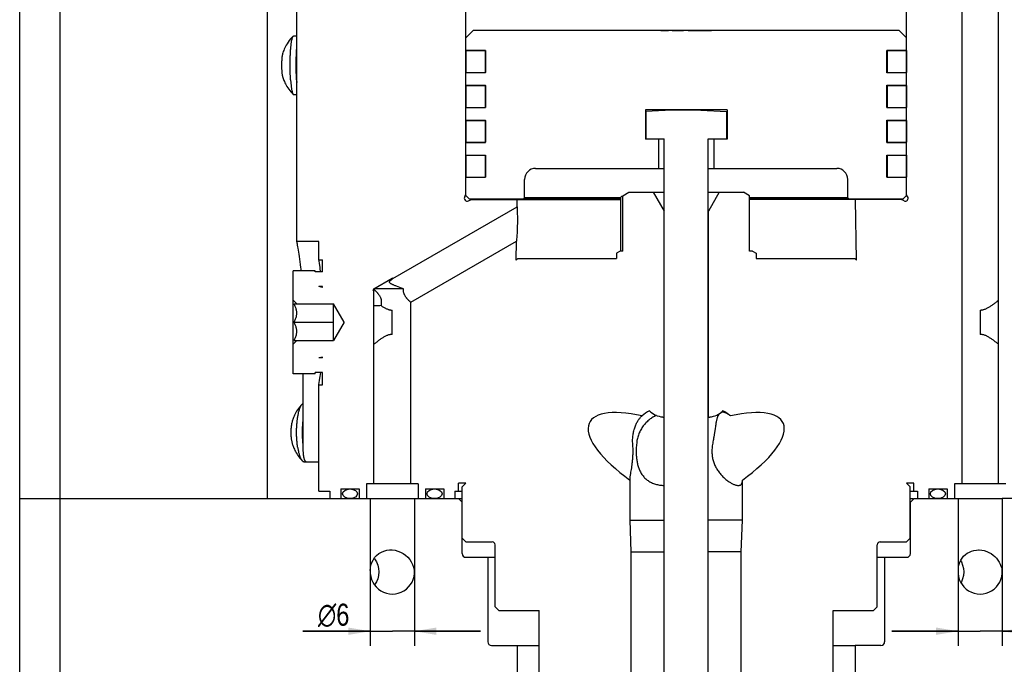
# Model space of a CAD drawing. Extents: x 0 to 1189, y 0 to 841.
# Tile 81 of 84: x 980 to 1114, y 519 to 607. Entities that reach past the tile are written whole.
import ezdxf

# ---------------------------------------------------------------- set-up
doc = ezdxf.new("R2010")
doc.units = 0
doc.header["$LTSCALE"] = 65.395
doc.layers.get('0').update_dxf_attribs({"linetype": 'CONTINUOUS'})
for name, color, linetype in [('MG46101_3B_G_55_R000_JG_BL13', 7, 'CONTINUOUS'), ('MG46_3B_PPU_WEB_BL11', 7, 'CONTINUOUS'), ('MG46_3B_PSUP_WEB_BL14', 7, 'CONTINUOUS')]:
    doc.layers.add(name, color=color, linetype=linetype)
doc.styles.get("Standard").update_dxf_attribs({"font": 'txt', "width": 0.8})
doc.styles.add('TEXTSTYLE_1', font='gdt', dxfattribs={"width": 0.8})
doc.dimstyles.new('DIMSTYLE_3', dxfattribs={"dimtxt": 3, "dimasz": 3, "dimexe": 2, "dimexo": 0, "dimgap": 0.75, "dimtad": 1, "dimtxsty": 'STANDARD', "dimblk": '_ARROW_FILLED', "dimblk1": '_ARROW_FILLED', "dimblk2": '_ARROW_FILLED', "dimcen": 0.09, "dimazin": 3, "dimtp": 0.1, "dimtm": 0.1, "dimtfac": 1, "dimtofl": 0, "dimtmove": 0, "dimatfit": 3, "dimtolj": 1})

# ---------------------------------------------------------------- blocks, each defined once
blk = doc.blocks.new('_ARROW_FILLED')
at = {"color": 0, "linetype": 'BYBLOCK'}
blk.add_solid([(0, 0), (-1, 0.167), (-1, -0.167)], dxfattribs=at)
blk = doc.blocks.new('*D18')
at = {"color": 2, "linetype": 'CONTINUOUS'}
for p, q in [((1108.2, 531.86), (1108.2, 521.58)), ((1114.2, 531.87), (1114.2, 521.58)), ((1108.2, 523.58), (1099.2, 523.58)), ((1099.2, 523.58), (1111.2, 523.58)), ((1124.54, 523.58), (1111.2, 523.58)), ((1114.2, 523.58), (1124.54, 523.58))]:
    blk.add_line(p, q, dxfattribs=at)
at = {"color": 2, "linetype": 'CONTINUOUS', "xscale": 3, "yscale": 3, "zscale": 3}
blk.add_blockref('_ARROW_FILLED', (1108.2, 523.58), dxfattribs=at)
at = {"color": 2, "linetype": 'CONTINUOUS', "xscale": 3, "yscale": 3, "zscale": 3, "rotation": 180}
blk.add_blockref('_ARROW_FILLED', (1114.2, 523.58), dxfattribs=at)
at = {"color": 2, "linetype": 'CONTINUOUS', "insert": (1118.19, 527.33), "char_height": 3, "width": 9.5357, "attachment_point": 1, "style": 'TEXTSTYLE_1'}
blk.add_mtext('{\\Fgdt;n}\\Ftxt;6', dxfattribs=at)
blk = doc.blocks.new('*D19')
at = {"color": 2, "linetype": 'CONTINUOUS'}
for p, q in [((1028.2, 531.87), (1028.2, 521.58)), ((1034.2, 531.87), (1034.2, 521.58)), ((1028.2, 523.58), (1019, 523.58)), ((1019, 523.58), (1031.2, 523.58)), ((1043.2, 523.58), (1031.2, 523.58)), ((1034.2, 523.58), (1043.2, 523.58))]:
    blk.add_line(p, q, dxfattribs=at)
at = {"color": 2, "linetype": 'CONTINUOUS', "xscale": 3, "yscale": 3, "zscale": 3}
blk.add_blockref('_ARROW_FILLED', (1028.2, 523.58), dxfattribs=at)
at = {"color": 2, "linetype": 'CONTINUOUS', "xscale": 3, "yscale": 3, "zscale": 3, "rotation": 180}
blk.add_blockref('_ARROW_FILLED', (1034.2, 523.58), dxfattribs=at)
at = {"color": 2, "linetype": 'CONTINUOUS', "insert": (1025.35, 527.33), "char_height": 3, "width": 9.5357, "attachment_point": 3, "style": 'TEXTSTYLE_1'}
blk.add_mtext('{\\Fgdt;n}\\Ftxt;6', dxfattribs=at)
blk = doc.blocks.new('MG46_3B_PPU_WEB_BL11', base_point=(604.15, 524.71))
at = {"layer": 'MG46_3B_PPU_WEB_BL11', "color": 7, "linetype": 'CONTINUOUS'}
for p, q in [((980.48, 440.65), (980.48, 541.65)), ((980.48, 541.65), (1034.2, 541.65)), ((986, 440.65), (986, 541.65)), ((1028.2, 541.65), (1028.2, 531.87)), ((1034.2, 541.65), (1034.2, 531.87)), ((1034.2, 541.65), (1040.7, 541.65)), ((1040.7, 541.15), (1040.2, 541.65)), ((1101.7, 541.65), (1102.1, 541.65)), ((1101.7, 541.15), (1102.2, 541.65)), ((1102.2, 541.65), (1114.2, 541.65)), ((1108.2, 541.65), (1108.2, 531.86)), ((1156.41, 541.65), (1114.2, 541.65)), ((1114.2, 541.65), (1114.2, 531.87)), ((1040.7, 534.15), (1040.7, 541.15)), ((1101.7, 534.15), (1101.7, 541.15)), ((1041.2, 533.65), (1045.2, 533.65)), ((1044.2, 533.65), (1044.2, 522.15)), ((1097.2, 533.65), (1101.2, 533.65)), ((1098.2, 533.65), (1098.2, 522.15)), ((1108.53, 533.2), (1108.65, 533.02)), ((1108.65, 533.02), (1108.82, 532.58)), ((1044.7, 521.65), (1051.2, 521.65)), ((1048.2, 521.65), (1048.2, 463.15)), ((1091.2, 521.65), (1094.15, 521.65)), ((1097.7, 521.65), (1094.2, 521.65)), ((1094.2, 521.65), (1094.2, 463.15))]:
    blk.add_line(p, q, dxfattribs=at)
for points in [[(1028.2, 531.86), (1028.22, 532.21), (1028.29, 532.56), (1028.4, 532.92), (1028.57, 533.27), (1028.79, 533.6), (1029.06, 533.9), (1029.36, 534.15), (1029.7, 534.35), (1030.06, 534.5), (1030.43, 534.6), (1030.8, 534.65), (1030.99, 534.65)], [(1028.72, 533.5), (1028.79, 533.42), (1029.03, 533.02), (1029.21, 532.58), (1029.32, 532.12), (1029.36, 531.65)], [(1030.99, 534.65), (1031.18, 534.65), (1031.57, 534.6), (1031.95, 534.5), (1032.32, 534.36), (1032.67, 534.16), (1033, 533.93), (1033.3, 533.65), (1033.56, 533.34), (1033.78, 533.01), (1033.95, 532.66), (1034.08, 532.32)], [(1108.26, 532.44), (1108.33, 532.73), (1108.44, 533), (1108.57, 533.28), (1108.75, 533.55), (1108.95, 533.79), (1109.19, 534.01), (1109.44, 534.2), (1109.73, 534.36), (1110.03, 534.49), (1110.36, 534.59), (1110.7, 534.64), (1110.99, 534.65)], [(1110.99, 534.65), (1111.06, 534.65), (1111.41, 534.62), (1111.75, 534.56), (1112.09, 534.45), (1112.4, 534.32), (1112.69, 534.15), (1112.95, 533.96), (1113.2, 533.75), (1113.43, 533.51), (1113.62, 533.25), (1113.79, 532.98), (1113.93, 532.72), (1114.03, 532.44)], [(1034.08, 532.32), (1034.16, 531.98), (1034.2, 531.65)], [(1108.82, 532.58), (1108.93, 532.12), (1108.97, 531.65)], [(1114.03, 532.44), (1114.09, 532.25), (1114.14, 532.06), (1114.17, 531.86)], [(1029.36, 531.65), (1029.32, 531.18), (1029.21, 530.73), (1029.03, 530.29), (1028.79, 529.89), (1028.78, 529.88)], [(1108.97, 531.65), (1108.93, 531.18), (1108.82, 530.73), (1108.65, 530.29), (1108.58, 530.19)]]:
    blk.add_lwpolyline(points, dxfattribs=at)
for centre, start, end in [((1041.2, 534.15), 180, 270), ((1101.2, 534.15), 270, 360), ((1044.7, 522.15), 180, 270), ((1097.7, 522.15), 270, 360)]:
    blk.add_arc(centre, 0.5, start, end, dxfattribs=at)
for centre, start_param in [((1031.2, 531.65), 3.072883), ((1111.2, 531.65), 3.071916)]:
    blk.add_ellipse(centre, major_axis=(3.01, 0), ratio=0.997564, start_param=start_param, end_param=6.351997, dxfattribs=at)
blk = doc.blocks.new('MG46101_3B_G_55_R000_JG_BL13', base_point=(605.63, 512.66))
at = {"layer": 'MG46101_3B_G_55_R000_JG_BL13', "color": 7, "linetype": 'CONTINUOUS'}
for p, q in [((1018.2, 576.65), (1018.2, 631.2)), ((1108.7, 623.85), (1108.7, 543.65)), ((1113.7, 543.65), (1113.7, 623.85)), ((1041.2, 582.99), (1041.2, 622.35)), ((1101.2, 582.99), (1101.2, 622.35)), ((1017.78, 604.65), (1018.2, 604.65)), ((1041.21, 604.4), (1042.21, 605.4)), ((1041.21, 602.67), (1041.21, 604.4)), ((1100.19, 605.4), (1042.21, 605.4)), ((1067.74, 605.35), (1067.74, 605.4)), ((1068.79, 605.35), (1067.74, 605.35)), ((1068.2, 605.4), (1068.2, 605.35)), ((1068.75, 605.4), (1068.75, 605.35)), ((1068.79, 605.35), (1068.79, 605.4)), ((1069.29, 605.35), (1069.29, 605.4)), ((1070.84, 605.35), (1069.29, 605.35)), ((1069.37, 605.4), (1069.37, 605.35)), ((1069.62, 605.4), (1069.62, 605.35)), ((1069.9, 605.4), (1069.9, 605.35)), ((1070.21, 605.4), (1070.21, 605.35)), ((1070.45, 605.4), (1070.45, 605.35)), ((1070.63, 605.4), (1070.63, 605.35)), ((1070.84, 605.35), (1070.84, 605.4)), ((1071.46, 605.35), (1071.46, 605.4)), ((1074.66, 605.35), (1071.46, 605.35)), ((1072.58, 605.4), (1072.58, 605.35)), ((1074.66, 605.35), (1074.66, 605.4)), ((1101.19, 604.4), (1100.19, 605.4)), ((1101.19, 602.67), (1101.19, 604.4)), ((1043.9, 602.67), (1041.21, 602.67)), ((1041.21, 602.65), (1041.21, 599.66)), ((1041.21, 602.65), (1043.9, 602.65)), ((1043.86, 602.65), (1043.86, 599.66)), ((1043.9, 599.64), (1043.9, 602.67)), ((1098.5, 599.64), (1098.5, 602.67)), ((1101.19, 602.67), (1098.5, 602.67)), ((1098.5, 602.65), (1101.19, 602.65)), ((1098.54, 602.65), (1098.54, 599.66)), ((1101.19, 602.65), (1101.19, 599.66)), ((1017.29, 601.18), (1017.3, 601.43)), ((1017.29, 600.92), (1017.29, 601.18)), ((1017.29, 600.65), (1017.29, 600.92)), ((1017.29, 600.39), (1017.29, 600.65)), ((1017.29, 600.13), (1017.29, 600.39)), ((1017.3, 601.43), (1017.3, 601.69)), ((1018.11, 601.18), (1018.12, 601.43)), ((1018.11, 600.92), (1018.11, 601.18)), ((1018.11, 600.65), (1018.11, 600.92)), ((1018.11, 600.39), (1018.11, 600.65)), ((1018.11, 600.13), (1018.11, 600.39)), ((1018.12, 601.43), (1018.13, 601.69)), ((1017.3, 599.87), (1017.29, 600.13)), ((1017.3, 599.62), (1017.3, 599.87)), ((1017.31, 599.37), (1017.3, 599.62)), ((1018.12, 599.87), (1018.11, 600.13)), ((1018.13, 599.62), (1018.12, 599.87)), ((1018.14, 599.37), (1018.13, 599.62)), ((1041.21, 599.66), (1043.9, 599.66)), ((1041.21, 597.92), (1041.21, 599.64)), ((1043.9, 599.64), (1041.21, 599.64)), ((1098.5, 599.66), (1101.19, 599.66)), ((1101.19, 599.64), (1098.5, 599.64)), ((1101.19, 597.92), (1101.19, 599.64)), ((1041.21, 597.92), (1043.9, 597.92)), ((1041.21, 597.9), (1041.21, 594.91)), ((1041.21, 597.9), (1043.9, 597.9)), ((1043.86, 597.9), (1043.86, 594.91)), ((1043.9, 594.89), (1043.9, 597.92)), ((1098.5, 594.89), (1098.5, 597.92)), ((1098.5, 597.92), (1101.19, 597.92)), ((1098.5, 597.9), (1101.19, 597.9)), ((1098.54, 597.9), (1098.54, 594.91)), ((1101.19, 597.9), (1101.19, 594.91)), ((1017.78, 596.65), (1018.2, 596.65)), ((1041.21, 594.91), (1043.9, 594.91)), ((1041.21, 593.17), (1041.21, 594.89)), ((1041.21, 594.89), (1043.9, 594.89)), ((1065.64, 594.6), (1065.64, 590.6)), ((1076.77, 594.6), (1065.64, 594.6)), ((1069.2, 594.55), (1065.7, 594.37)), ((1065.7, 594.37), (1065.7, 590.65)), ((1073.2, 594.55), (1069.2, 594.55)), ((1073.2, 594.55), (1076.7, 594.37)), ((1076.7, 594.37), (1076.7, 590.65)), ((1076.77, 594.6), (1076.77, 590.6)), ((1098.5, 594.91), (1101.19, 594.91)), ((1098.5, 594.89), (1101.19, 594.89)), ((1101.19, 593.17), (1101.19, 594.89)), ((1041.21, 593.17), (1043.9, 593.17)), ((1041.21, 593.15), (1041.21, 590.16)), ((1041.21, 593.15), (1043.9, 593.15)), ((1043.86, 593.15), (1043.86, 590.16)), ((1043.9, 590.14), (1043.9, 593.17)), ((1098.5, 590.14), (1098.5, 593.17)), ((1098.5, 593.17), (1101.19, 593.17)), ((1098.5, 593.15), (1101.19, 593.15)), ((1098.54, 593.15), (1098.54, 590.16)), ((1101.19, 593.15), (1101.19, 590.16)), ((1041.21, 590.16), (1043.9, 590.16)), ((1041.21, 588.42), (1041.21, 590.14)), ((1041.21, 590.14), (1043.9, 590.14)), ((1068.2, 590.6), (1065.64, 590.6)), ((1065.7, 590.65), (1068.2, 590.65)), ((1067.45, 590.6), (1067.45, 586.6)), ((1068.2, 474.55), (1068.2, 590.65)), ((1074.2, 474.55), (1074.2, 590.65)), ((1074.2, 590.65), (1076.7, 590.65)), ((1076.77, 590.6), (1074.2, 590.6)), ((1074.95, 590.6), (1074.95, 586.6)), ((1098.5, 590.16), (1101.19, 590.16)), ((1098.5, 590.14), (1101.19, 590.14)), ((1101.19, 588.42), (1101.19, 590.14)), ((1041.21, 588.42), (1043.9, 588.42)), ((1041.21, 588.4), (1041.21, 585.41)), ((1041.21, 588.4), (1043.9, 588.4)), ((1043.86, 588.4), (1043.86, 585.41)), ((1043.9, 585.39), (1043.9, 588.42)), ((1098.5, 585.39), (1098.5, 588.42)), ((1098.5, 588.42), (1101.19, 588.42)), ((1098.5, 588.4), (1101.19, 588.4)), ((1098.54, 588.4), (1098.54, 585.41)), ((1101.19, 588.4), (1101.19, 585.41)), ((1050.7, 586.6), (1068.2, 586.6)), ((1074.2, 586.6), (1091.7, 586.6)), ((1041.21, 585.41), (1043.9, 585.41)), ((1041.21, 582.9), (1041.21, 585.39)), ((1041.21, 585.39), (1043.9, 585.39)), ((1049.2, 582.6), (1049.2, 585.1)), ((1093.2, 582.6), (1093.2, 585.1)), ((1098.5, 585.41), (1101.19, 585.41)), ((1098.5, 585.39), (1101.19, 585.39)), ((1101.19, 582.9), (1101.19, 585.39)), ((1041.06, 582.77), (1041.2, 582.99)), ((1062.57, 582.88), (1063.4, 583.35)), ((1063.4, 583.35), (1068.2, 583.35)), ((1066.7, 583.35), (1068.18, 580.8)), ((1074.2, 583.35), (1079, 583.35)), ((1075.7, 583.35), (1074.23, 580.8)), ((1079.83, 582.88), (1079, 583.35)), ((1101.34, 582.77), (1101.2, 582.99)), ((1041.71, 582.4), (1041.21, 582.9)), ((1041.56, 582.19), (1041.96, 582.35)), ((1062.24, 582.4), (1041.71, 582.4)), ((1041.96, 582.35), (1062.24, 582.35)), ((1048.17, 581.35), (1048.19, 582.35)), ((1049, 582.4), (1049.2, 582.6)), ((1062.24, 582.6), (1049.2, 582.6)), ((1062.24, 582.66), (1062.24, 575.35)), ((1062.57, 575.35), (1062.57, 582.88)), ((1079.83, 575.35), (1079.83, 582.88)), ((1093.2, 582.6), (1079.83, 582.6)), ((1100.69, 582.4), (1079.83, 582.4)), ((1100.45, 582.35), (1079.83, 582.35)), ((1093.4, 582.4), (1093.2, 582.6)), ((1094.36, 574.13), (1094.22, 582.35)), ((1100.85, 582.19), (1100.45, 582.35)), ((1100.69, 582.4), (1101.19, 582.9)), ((1031.29, 571.61), (1048.17, 581.35)), ((1048.17, 581.35), (1048.18, 581.26)), ((1048.18, 581.26), (1048.18, 581.11)), ((1048.18, 581.11), (1048.19, 580.97)), ((1048.19, 580.97), (1048.2, 580.78)), ((1048.2, 580.78), (1048.2, 580.64)), ((1048.2, 580.64), (1048.21, 580.49)), ((1048.21, 580.49), (1048.21, 580.31)), ((1048.21, 580.31), (1048.22, 580.13)), ((1068.18, 552.75), (1068.18, 580.8)), ((1068.18, 580.8), (1068.2, 580.8)), ((1074.23, 552.75), (1074.23, 580.8)), ((1048.22, 579.06), (1048.21, 578.83)), ((1048.22, 580.13), (1048.22, 579.94)), ((1048.22, 579.94), (1048.22, 579.73)), ((1048.22, 579.73), (1048.22, 579.51)), ((1048.22, 579.51), (1048.22, 579.29)), ((1048.22, 579.29), (1048.22, 579.06)), ((1048.17, 577.76), (1048.16, 577.58)), ((1048.18, 577.96), (1048.17, 577.76)), ((1048.19, 578.16), (1048.18, 577.96)), ((1048.2, 578.38), (1048.19, 578.16)), ((1048.21, 578.6), (1048.2, 578.38)), ((1048.21, 578.83), (1048.21, 578.6)), ((1021.2, 576.65), (1018.2, 576.65)), ((1018.28, 576.29), (1018.26, 576.42)), ((1018.31, 576.13), (1018.28, 576.29)), ((1021.2, 574.15), (1021.2, 576.65)), ((1033.7, 568.38), (1048.09, 576.69)), ((1048.04, 574.13), (1048.09, 576.69)), ((1048.1, 576.85), (1048.09, 576.69)), ((1048.12, 577.02), (1048.1, 576.85)), ((1048.13, 577.2), (1048.12, 577.02)), ((1048.15, 577.41), (1048.13, 577.2)), ((1048.16, 577.58), (1048.15, 577.41)), ((1018.35, 575.94), (1018.31, 576.13)), ((1018.39, 575.73), (1018.35, 575.94)), ((1018.43, 575.48), (1018.39, 575.73)), ((1018.47, 575.22), (1018.43, 575.48)), ((1018.52, 574.92), (1018.47, 575.22)), ((1018.56, 574.6), (1018.52, 574.92)), ((1062.2, 575.35), (1061.7, 575.07)), ((1061.7, 575.07), (1061.7, 574.35)), ((1062.57, 575.35), (1062.2, 575.35)), ((1080.2, 575.35), (1079.83, 575.35)), ((1080.2, 575.35), (1080.7, 575.07)), ((1080.7, 575.07), (1080.7, 574.35)), ((1018.61, 574.26), (1018.56, 574.6)), ((1018.66, 573.9), (1018.61, 574.26)), ((1018.71, 573.52), (1018.66, 573.9)), ((1021.23, 573.96), (1021.2, 574.15)), ((1021.2, 574.15), (1021.7, 574.15)), ((1021.28, 573.68), (1021.23, 573.96)), ((1021.33, 573.39), (1021.28, 573.68)), ((1021.7, 572.51), (1021.7, 574.15)), ((1048.27, 574.35), (1048.04, 574.13)), ((1048.27, 574.35), (1061.7, 574.35)), ((1080.7, 574.35), (1094.13, 574.35)), ((1094.13, 574.35), (1094.36, 574.13)), ((1017.7, 558.65), (1017.7, 572.65)), ((1020.7, 572.65), (1017.7, 572.65)), ((1020.7, 572.51), (1020.7, 572.65)), ((1021.7, 572.51), (1020.7, 572.51)), ((1021.36, 573.16), (1021.33, 573.39)), ((1021.4, 572.91), (1021.36, 573.16)), ((1028.7, 570.21), (1031.2, 571.65)), ((1031.13, 571.5), (1031.16, 571.52)), ((1031.16, 571.52), (1031.18, 571.53)), ((1031.18, 571.53), (1031.21, 571.55)), ((1031.29, 571.61), (1031.2, 571.65)), ((1031.21, 571.55), (1031.23, 571.57)), ((1031.23, 571.57), (1031.26, 571.59)), ((1021.7, 570.38), (1021.2, 570.52)), ((1021.7, 570.52), (1021.2, 570.52)), ((1021.7, 570.38), (1021.7, 570.52)), ((1028.59, 570.05), (1028.7, 570.11)), ((1028.7, 569.94), (1028.59, 570.05)), ((1028.7, 570.11), (1028.7, 570.21)), ((1032.7, 570.21), (1028.7, 570.21)), ((1028.7, 570.11), (1028.7, 570.11)), ((1028.7, 570.11), (1028.74, 570.08)), ((1028.7, 543.65), (1028.7, 569.94)), ((1032.22, 570.39), (1031.99, 570.48)), ((1032.46, 570.3), (1032.22, 570.39)), ((1032.7, 570.21), (1032.46, 570.3)), ((1018.2, 568.15), (1017.7, 568.65)), ((1033.7, 568.38), (1033.67, 568.41)), ((1033.7, 543.65), (1033.7, 568.38)), ((1033.7, 568.38), (1033.7, 568.38)), ((1113.43, 568.43), (1113.51, 568.49)), ((1113.51, 568.49), (1113.57, 568.55)), ((1113.57, 568.55), (1113.65, 568.61)), ((1113.65, 568.61), (1113.7, 568.65)), ((1017.82, 568.15), (1023.2, 568.15)), ((1023.2, 563.15), (1023.2, 568.15)), ((1024.65, 565.65), (1023.2, 568.15)), ((1031.2, 564), (1031.2, 567.31)), ((1111.2, 567.31), (1111.2, 564)), ((1017.82, 565.65), (1023.2, 565.65)), ((1024.65, 565.65), (1023.2, 563.15)), ((1018.2, 563.15), (1017.7, 562.65)), ((1017.82, 563.15), (1023.2, 563.15)), ((1028.98, 562.88), (1028.9, 562.81)), ((1113.43, 562.88), (1113.33, 562.96)), ((1113.51, 562.81), (1113.43, 562.88)), ((1028.76, 562.7), (1028.7, 562.65)), ((1028.83, 562.76), (1028.76, 562.7)), ((1028.9, 562.81), (1028.83, 562.76)), ((1113.57, 562.76), (1113.51, 562.81)), ((1113.65, 562.7), (1113.57, 562.76)), ((1113.7, 562.65), (1113.65, 562.7)), ((1021.7, 560.92), (1021.2, 560.79)), ((1021.7, 560.79), (1021.2, 560.79)), ((1021.7, 560.79), (1021.7, 560.92)), ((1020.7, 558.65), (1017.7, 558.65)), ((1019.07, 548.57), (1019.07, 558.65)), ((1020.7, 558.65), (1020.7, 558.79)), ((1021.7, 558.79), (1020.7, 558.79)), ((1021.26, 557.47), (1021.29, 557.71)), ((1021.29, 557.71), (1021.34, 558.03)), ((1021.34, 558.03), (1021.38, 558.27)), ((1021.38, 558.27), (1021.42, 558.54)), ((1021.42, 558.54), (1021.46, 558.79)), ((1021.7, 557.15), (1021.7, 558.79)), ((1021.2, 557.15), (1021.21, 557.19)), ((1021.2, 542.65), (1021.2, 557.15)), ((1021.2, 557.15), (1021.7, 557.15)), ((1021.21, 557.19), (1021.26, 557.47)), ((1066.2, 553.59), (1066.2, 553.62)), ((1076.2, 553.59), (1076.2, 553.62)), ((1068, 552.75), (1068.2, 552.75)), ((1074.2, 552.75), (1074.4, 552.75)), ((1075.13, 551.18), (1075, 550.32)), ((1019.21, 546.65), (1021.2, 546.65)), ((1063.68, 545.24), (1063.74, 545.59)), ((1063.74, 545.59), (1063.78, 545.83)), ((1063.55, 538.7), (1063.55, 544.17)), ((1063.64, 545.01), (1063.68, 545.24)), ((1078.85, 538.7), (1078.85, 544.17)), ((1024.2, 542.95), (1024.2, 541.65)), ((1024.2, 542.95), (1026.7, 542.95)), ((1026.7, 542.95), (1026.7, 541.65)), ((1027.7, 543.65), (1027.7, 541.65)), ((1034.7, 543.65), (1027.7, 543.65)), ((1034.7, 543.65), (1034.7, 541.65)), ((1035.7, 542.95), (1035.7, 541.65)), ((1035.7, 542.95), (1038.2, 542.95)), ((1038.2, 542.95), (1038.2, 541.65)), ((1040.2, 542.65), (1040.2, 543.75)), ((1041.2, 543.75), (1040.2, 543.75)), ((1041.2, 543.75), (1040.7, 543.25)), ((1040.7, 536.25), (1040.7, 543.25)), ((1102.2, 543.75), (1101.2, 543.75)), ((1101.2, 543.75), (1101.7, 543.25)), ((1101.7, 536.25), (1101.7, 543.25)), ((1102.2, 542.65), (1102.2, 543.75)), ((1104.2, 542.95), (1106.7, 542.95)), ((1104.2, 542.95), (1104.2, 541.65)), ((1106.7, 542.95), (1106.7, 541.65)), ((1114.7, 543.65), (1107.7, 543.65)), ((1107.7, 543.65), (1107.7, 541.65)), ((1021.2, 542.65), (1022.7, 542.65)), ((1022.7, 542.65), (1022.7, 541.65)), ((1022.7, 541.65), (1024.2, 541.65)), ((1026.7, 541.65), (1027.7, 541.65)), ((1034.7, 541.65), (1035.7, 541.65)), ((1038.2, 541.65), (1039.7, 541.65)), ((1039.7, 542.65), (1039.7, 541.65)), ((1039.7, 542.65), (1040.7, 542.65)), ((1101.7, 542.65), (1102.7, 542.65)), ((1102.7, 542.65), (1102.7, 541.65)), ((1102.7, 541.65), (1104.2, 541.65)), ((1106.7, 541.65), (1107.7, 541.65)), ((1063.55, 538.7), (1068.2, 538.7)), ((1063.7, 534.4), (1063.55, 538.7)), ((1078.85, 538.7), (1074.2, 538.7)), ((1078.7, 534.4), (1078.85, 538.7)), ((1041.2, 535.75), (1040.7, 536.25)), ((1101.2, 535.75), (1101.7, 536.25)), ((1041.2, 535.75), (1044.8, 535.75)), ((1045.2, 526.9), (1045.2, 535.35)), ((1097.2, 526.9), (1097.2, 535.35)), ((1097.6, 535.75), (1101.2, 535.75)), ((1063.7, 534.4), (1068.2, 534.4)), ((1063.7, 499.65), (1063.7, 534.4)), ((1078.7, 534.4), (1074.2, 534.4)), ((1078.7, 499.65), (1078.7, 534.4)), ((1045.7, 526.4), (1045.2, 526.9)), ((1096.7, 526.4), (1097.2, 526.9)), ((1045.7, 526.4), (1051.2, 526.4)), ((1051.2, 466.75), (1051.2, 526.4)), ((1091.2, 526.4), (1096.7, 526.4)), ((1091.2, 466.75), (1091.2, 526.4))]:
    blk.add_line(p, q, dxfattribs=at)
for points in [[(1017.72, 604.63), (1017.53, 604.43), (1017.35, 604.23), (1017.18, 604.01), (1017.02, 603.8), (1016.88, 603.59), (1016.76, 603.38), (1016.66, 603.19), (1016.57, 603.01), (1016.49, 602.83), (1016.42, 602.67), (1016.36, 602.51), (1016.31, 602.36), (1016.27, 602.22), (1016.24, 602.09)], [(1017.3, 601.69), (1017.31, 601.94), (1017.32, 602.06), (1017.32, 602.18), (1017.33, 602.31), (1017.34, 602.42), (1017.35, 602.54), (1017.35, 602.65), (1017.36, 602.77), (1017.37, 602.88), (1017.38, 602.98), (1017.39, 603.09), (1017.4, 603.19), (1017.41, 603.29), (1017.42, 603.39), (1017.43, 603.48), (1017.44, 603.57), (1017.45, 603.66), (1017.47, 603.75), (1017.48, 603.83), (1017.49, 603.91), (1017.5, 603.98), (1017.52, 604.05), (1017.53, 604.12), (1017.55, 604.18), (1017.56, 604.24), (1017.57, 604.3), (1017.59, 604.35), (1017.6, 604.4), (1017.62, 604.44), (1017.63, 604.48), (1017.65, 604.52), (1017.66, 604.55), (1017.68, 604.58), (1017.7, 604.6), (1017.71, 604.62)], [(1017.72, 604.63), (1017.73, 604.63), (1017.74, 604.65), (1017.76, 604.65), (1017.78, 604.65)], [(1016.22, 602.02), (1016.21, 601.99), (1016.21, 601.95), (1016.2, 601.91), (1016.19, 601.87), (1016.19, 601.83), (1016.18, 601.78), (1016.18, 601.74), (1016.17, 601.69), (1016.16, 601.64), (1016.16, 601.59), (1016.16, 601.54), (1016.15, 601.48), (1016.15, 601.42), (1016.14, 601.37), (1016.14, 601.31), (1016.14, 601.25), (1016.13, 601.19), (1016.13, 601.13), (1016.13, 601.06), (1016.13, 601), (1016.13, 600.94), (1016.12, 600.87), (1016.12, 600.81), (1016.12, 600.74), (1016.12, 600.68), (1016.12, 600.61), (1016.12, 600.55), (1016.12, 600.48), (1016.12, 600.42), (1016.13, 600.35), (1016.13, 600.29), (1016.13, 600.22), (1016.13, 600.16), (1016.13, 600.1), (1016.14, 600.04), (1016.14, 599.98), (1016.14, 599.92), (1016.15, 599.87)], [(1016.24, 602.09), (1016.23, 602.08), (1016.23, 602.05), (1016.22, 602.02)], [(1018.13, 601.69), (1018.14, 601.94), (1018.14, 602.06), (1018.15, 602.18), (1018.15, 602.31), (1018.16, 602.42), (1018.17, 602.54), (1018.18, 602.65), (1018.18, 602.77), (1018.19, 602.88), (1018.2, 602.98), (1018.2, 603)], [(1016.15, 599.87), (1016.15, 599.81), (1016.16, 599.76), (1016.16, 599.7), (1016.17, 599.65), (1016.17, 599.6), (1016.18, 599.55), (1016.18, 599.51), (1016.19, 599.46), (1016.19, 599.42), (1016.2, 599.38), (1016.21, 599.35), (1016.21, 599.31), (1016.22, 599.28), (1016.23, 599.25), (1016.24, 599.22)], [(1016.24, 599.22), (1016.27, 599.1), (1016.3, 598.98), (1016.35, 598.86), (1016.39, 598.72), (1016.45, 598.58), (1016.51, 598.43), (1016.58, 598.27), (1016.66, 598.11), (1016.76, 597.94), (1016.86, 597.76), (1016.98, 597.57), (1017.11, 597.39), (1017.25, 597.2), (1017.4, 597.02), (1017.55, 596.85), (1017.72, 596.68)], [(1017.35, 598.65), (1017.35, 598.77), (1017.34, 598.89), (1017.33, 599), (1017.32, 599.12), (1017.32, 599.25), (1017.31, 599.37)], [(1018.18, 598.65), (1018.17, 598.77), (1018.16, 598.89), (1018.15, 599), (1018.15, 599.12), (1018.14, 599.25), (1018.14, 599.37)], [(1017.35, 598.65), (1017.36, 598.54), (1017.37, 598.43), (1017.38, 598.32), (1017.39, 598.22), (1017.4, 598.12), (1017.41, 598.02), (1017.42, 597.92), (1017.43, 597.83), (1017.44, 597.73), (1017.45, 597.65), (1017.47, 597.56), (1017.48, 597.48), (1017.49, 597.4), (1017.5, 597.33), (1017.52, 597.26), (1017.53, 597.19), (1017.55, 597.13), (1017.56, 597.07), (1017.57, 597.01), (1017.59, 596.96), (1017.6, 596.91), (1017.62, 596.87), (1017.63, 596.83), (1017.65, 596.79), (1017.66, 596.76), (1017.68, 596.73), (1017.7, 596.71), (1017.71, 596.69), (1017.72, 596.68)], [(1018.18, 598.65), (1018.18, 598.54), (1018.19, 598.43), (1018.2, 598.32), (1018.2, 598.31)], [(1017.72, 596.68), (1017.73, 596.67), (1017.74, 596.66), (1017.76, 596.66), (1017.78, 596.65)], [(1062.24, 582.66), (1062.3, 582.7), (1062.35, 582.74), (1062.41, 582.77), (1062.46, 582.81), (1062.52, 582.84), (1062.57, 582.88)], [(1018.26, 576.42), (1018.25, 576.48), (1018.24, 576.53), (1018.23, 576.57), (1018.22, 576.6), (1018.21, 576.62), (1018.21, 576.64), (1018.21, 576.65)], [(1018.81, 572.65), (1018.8, 572.7), (1018.78, 572.92), (1018.76, 573.12), (1018.71, 573.52)], [(1021.46, 572.51), (1021.44, 572.62), (1021.4, 572.91)], [(1031.99, 570.48), (1031.77, 570.56), (1031.68, 570.6), (1031.58, 570.63), (1031.5, 570.67), (1031.42, 570.7), (1031.34, 570.73), (1031.27, 570.77), (1031.21, 570.8), (1031.15, 570.82), (1031.1, 570.85), (1031.05, 570.88), (1031.01, 570.9), (1030.97, 570.93), (1030.94, 570.95), (1030.91, 570.97), (1030.89, 570.99), (1030.87, 571.01), (1030.85, 571.03), (1030.84, 571.05), (1030.83, 571.07), (1030.82, 571.09), (1030.82, 571.1), (1030.81, 571.12), (1030.81, 571.14), (1030.82, 571.16), (1030.82, 571.18), (1030.83, 571.2), (1030.84, 571.22), (1030.85, 571.24), (1030.87, 571.26), (1030.89, 571.28), (1030.91, 571.3), (1030.93, 571.33), (1030.95, 571.35), (1030.97, 571.36), (1030.99, 571.38), (1031.01, 571.4), (1031.02, 571.41), (1031.04, 571.43), (1031.06, 571.44), (1031.07, 571.45), (1031.09, 571.46), (1031.1, 571.48), (1031.12, 571.49), (1031.13, 571.5)], [(1031.26, 571.59), (1031.28, 571.6), (1031.29, 571.61), (1031.29, 571.61)], [(1028.74, 570.08), (1028.78, 570.05), (1028.8, 570.03), (1028.83, 570), (1028.86, 569.98), (1028.89, 569.95), (1028.92, 569.92), (1028.96, 569.88), (1029, 569.84), (1029.04, 569.8), (1029.08, 569.76), (1029.12, 569.71), (1029.16, 569.67), (1029.21, 569.62), (1029.25, 569.56), (1029.29, 569.51), (1029.34, 569.45), (1029.38, 569.4), (1029.42, 569.34), (1029.45, 569.28), (1029.49, 569.22), (1029.52, 569.16), (1029.55, 569.1), (1029.57, 569.04), (1029.6, 568.98), (1029.62, 568.92), (1029.64, 568.85), (1029.66, 568.79), (1029.67, 568.73), (1029.68, 568.66), (1029.69, 568.59), (1029.7, 568.52), (1029.7, 568.44), (1029.7, 568.37), (1029.7, 568.29), (1029.69, 568.2), (1029.69, 568.11), (1029.67, 568.02), (1029.66, 567.92)], [(1033.67, 568.41), (1033.63, 568.44), (1033.61, 568.46), (1033.59, 568.48), (1033.56, 568.51), (1033.54, 568.53), (1033.5, 568.56), (1033.47, 568.59), (1033.44, 568.63), (1033.4, 568.66), (1033.36, 568.7), (1033.32, 568.75), (1033.28, 568.79), (1033.24, 568.84), (1033.2, 568.88), (1033.15, 568.93), (1033.11, 568.99), (1033.07, 569.04), (1033.03, 569.09), (1033, 569.15), (1032.96, 569.2), (1032.93, 569.26), (1032.9, 569.32), (1032.87, 569.37), (1032.84, 569.43), (1032.82, 569.49), (1032.8, 569.55), (1032.78, 569.61), (1032.76, 569.67), (1032.74, 569.73), (1032.73, 569.79), (1032.72, 569.85), (1032.71, 569.92), (1032.71, 569.99), (1032.7, 570.06), (1032.7, 570.13), (1032.7, 570.21)], [(1111.2, 567.31), (1111.27, 567.31), (1111.34, 567.32), (1111.41, 567.33), (1111.49, 567.34), (1111.56, 567.35), (1111.64, 567.37), (1111.72, 567.39), (1111.8, 567.42), (1111.88, 567.44), (1111.96, 567.48), (1112.05, 567.51), (1112.13, 567.56), (1112.22, 567.6), (1112.31, 567.65), (1112.4, 567.7), (1112.49, 567.76), (1112.59, 567.81), (1112.68, 567.87), (1112.76, 567.93), (1112.85, 567.99), (1112.93, 568.05), (1113.01, 568.11), (1113.08, 568.16), (1113.15, 568.21), (1113.21, 568.26), (1113.27, 568.31), (1113.33, 568.35), (1113.43, 568.43)], [(1017.82, 565.65), (1017.88, 565.77), (1017.94, 565.88), (1017.99, 565.99), (1018.03, 566.1), (1018.08, 566.2), (1018.11, 566.31), (1018.14, 566.42), (1018.16, 566.52), (1018.18, 566.62), (1018.19, 566.72), (1018.2, 566.82), (1018.2, 566.92), (1018.2, 567.02), (1018.19, 567.12), (1018.18, 567.22), (1018.16, 567.32), (1018.13, 567.42), (1018.1, 567.52), (1018.07, 567.62), (1018.03, 567.72), (1017.99, 567.82), (1017.94, 567.93), (1017.88, 568.04), (1017.82, 568.15)], [(1029.66, 567.92), (1029.48, 567.91), (1029.31, 567.9), (1029.15, 567.89), (1028.99, 567.89), (1028.84, 567.89), (1028.7, 567.89)], [(1029.66, 567.92), (1029.74, 567.87), (1029.82, 567.81), (1029.91, 567.76), (1030, 567.71), (1030.08, 567.66), (1030.17, 567.61), (1030.25, 567.57), (1030.33, 567.53), (1030.41, 567.49), (1030.49, 567.46), (1030.57, 567.43), (1030.65, 567.4), (1030.72, 567.38), (1030.79, 567.36), (1030.87, 567.35), (1030.94, 567.33), (1031, 567.32), (1031.07, 567.32), (1031.14, 567.31), (1031.2, 567.31)], [(1017.82, 563.15), (1017.88, 563.27), (1017.94, 563.38), (1017.99, 563.49), (1018.03, 563.6), (1018.08, 563.7), (1018.11, 563.81), (1018.14, 563.92), (1018.16, 564.02), (1018.18, 564.12), (1018.19, 564.22), (1018.2, 564.32), (1018.2, 564.42), (1018.2, 564.52), (1018.19, 564.62), (1018.18, 564.72), (1018.16, 564.82), (1018.13, 564.92), (1018.1, 565.02), (1018.07, 565.12), (1018.03, 565.22), (1017.99, 565.32), (1017.94, 565.43), (1017.88, 565.54), (1017.82, 565.65)], [(1031.2, 564), (1031.13, 563.99), (1031.06, 563.99), (1030.99, 563.98), (1030.92, 563.97), (1030.84, 563.96), (1030.77, 563.94), (1030.69, 563.92), (1030.61, 563.89), (1030.53, 563.86), (1030.44, 563.83), (1030.36, 563.79), (1030.27, 563.75), (1030.18, 563.71), (1030.09, 563.66), (1030, 563.61), (1029.91, 563.55), (1029.82, 563.49), (1029.73, 563.44), (1029.64, 563.38), (1029.56, 563.32), (1029.47, 563.26), (1029.4, 563.2), (1029.32, 563.15), (1029.25, 563.1), (1029.19, 563.05), (1029.13, 563), (1029.08, 562.96), (1028.98, 562.88)], [(1113.33, 562.96), (1113.27, 563), (1113.21, 563.05), (1113.15, 563.1), (1113.08, 563.15), (1113.01, 563.2), (1112.93, 563.26), (1112.85, 563.32), (1112.76, 563.38), (1112.68, 563.44), (1112.59, 563.49), (1112.49, 563.55), (1112.4, 563.61), (1112.31, 563.66), (1112.22, 563.71), (1112.13, 563.75), (1112.05, 563.79), (1111.96, 563.83), (1111.88, 563.86), (1111.79, 563.89), (1111.72, 563.92), (1111.64, 563.94), (1111.56, 563.96), (1111.49, 563.97), (1111.41, 563.98), (1111.34, 563.99), (1111.27, 563.99), (1111.2, 564)], [(1018.94, 554.52), (1018.77, 554.33), (1018.6, 554.13), (1018.45, 553.93), (1018.31, 553.73), (1018.18, 553.54), (1018.08, 553.35), (1017.98, 553.18), (1017.9, 553.01), (1017.83, 552.85), (1017.77, 552.7), (1017.71, 552.56), (1017.67, 552.43), (1017.63, 552.3), (1017.59, 552.18), (1017.56, 552.06), (1017.53, 551.94), (1017.5, 551.83), (1017.48, 551.73), (1017.46, 551.62), (1017.45, 551.52), (1017.43, 551.42), (1017.42, 551.33)], [(1018.31, 548.65), (1018.3, 548.77), (1018.28, 548.89), (1018.27, 549), (1018.25, 549.12), (1018.24, 549.25), (1018.23, 549.37), (1018.22, 549.49), (1018.21, 549.62), (1018.2, 549.75), (1018.19, 549.87), (1018.19, 550), (1018.18, 550.13), (1018.18, 550.26), (1018.18, 550.39), (1018.17, 550.52), (1018.17, 550.65), (1018.17, 550.79), (1018.18, 550.92), (1018.18, 551.05), (1018.18, 551.18), (1018.19, 551.31), (1018.19, 551.43), (1018.2, 551.56), (1018.21, 551.69), (1018.22, 551.82), (1018.23, 551.94), (1018.24, 552.06), (1018.25, 552.18), (1018.27, 552.31), (1018.28, 552.42), (1018.3, 552.54), (1018.31, 552.65), (1018.33, 552.77), (1018.35, 552.88), (1018.37, 552.98), (1018.39, 553.09), (1018.41, 553.19), (1018.43, 553.29), (1018.45, 553.39), (1018.48, 553.48), (1018.5, 553.57), (1018.53, 553.66), (1018.55, 553.75), (1018.58, 553.83), (1018.61, 553.91), (1018.63, 553.98), (1018.66, 554.05), (1018.69, 554.12), (1018.72, 554.18), (1018.75, 554.24), (1018.78, 554.3), (1018.81, 554.35), (1018.84, 554.4), (1018.88, 554.44), (1018.91, 554.48), (1018.94, 554.52)], [(1018.94, 554.52), (1018.97, 554.55), (1019.01, 554.58), (1019.04, 554.6), (1019.07, 554.62)], [(1019.07, 549.01), (1019.05, 549.12), (1019.04, 549.25), (1019.03, 549.37), (1019.02, 549.49), (1019.01, 549.62), (1019, 549.75), (1018.99, 549.87), (1018.99, 550), (1018.98, 550.13), (1018.98, 550.26), (1018.98, 550.39), (1018.97, 550.52), (1018.97, 550.65), (1018.97, 550.79), (1018.98, 550.92), (1018.98, 551.05), (1018.98, 551.18), (1018.99, 551.31), (1018.99, 551.43), (1019, 551.56), (1019.01, 551.69), (1019.02, 551.82), (1019.03, 551.94), (1019.04, 552.06), (1019.05, 552.18), (1019.07, 552.3)], [(1063.92, 549.2), (1063.91, 549.37), (1063.91, 549.53), (1063.91, 549.69), (1063.92, 549.85), (1063.93, 550), (1063.94, 550.15), (1063.96, 550.31), (1063.98, 550.46), (1064.01, 550.6), (1064.04, 550.75), (1064.07, 550.89), (1064.11, 551.03), (1064.14, 551.16), (1064.19, 551.29), (1064.23, 551.42), (1064.28, 551.55), (1064.33, 551.67), (1064.39, 551.79), (1064.44, 551.9), (1064.5, 552.01), (1064.56, 552.11), (1064.62, 552.21), (1064.68, 552.31), (1064.74, 552.4), (1064.8, 552.48), (1064.87, 552.56), (1064.93, 552.64), (1064.99, 552.71)], [(1067.15, 552.97), (1067.12, 552.95), (1067, 552.9), (1066.89, 552.84), (1066.77, 552.78), (1066.66, 552.71), (1066.54, 552.64), (1066.43, 552.56), (1066.31, 552.48), (1066.2, 552.4), (1066.09, 552.3), (1065.98, 552.21), (1065.87, 552.11), (1065.76, 552), (1065.65, 551.89), (1065.55, 551.78), (1065.45, 551.66), (1065.36, 551.54), (1065.27, 551.41), (1065.18, 551.29), (1065.1, 551.15), (1065.02, 551.02), (1064.95, 550.88), (1064.88, 550.74), (1064.81, 550.6), (1064.75, 550.45), (1064.7, 550.3), (1064.65, 550.15), (1064.61, 550), (1064.57, 549.84), (1064.53, 549.69), (1064.5, 549.53), (1064.48, 549.37), (1064.46, 549.2)], [(1064.99, 552.71), (1065.04, 552.76), (1065.09, 552.81), (1065.14, 552.86), (1065.19, 552.91)], [(1075.72, 553.21), (1075.7, 553.19), (1075.67, 553.15), (1075.64, 553.11), (1075.61, 553.07), (1075.58, 553.02), (1075.56, 552.97), (1075.53, 552.92), (1075.5, 552.86), (1075.48, 552.8), (1075.45, 552.74), (1075.43, 552.67), (1075.41, 552.59), (1075.38, 552.51), (1075.36, 552.42), (1075.34, 552.33), (1075.31, 552.24), (1075.29, 552.14), (1075.27, 552.03), (1075.25, 551.92), (1075.23, 551.81), (1075.21, 551.69), (1075.19, 551.57), (1075.17, 551.44), (1075.13, 551.18)], [(1076.18, 553.4), (1076.14, 553.4), (1076.1, 553.4), (1076.07, 553.39), (1076.03, 553.39), (1076, 553.38), (1075.97, 553.37), (1075.93, 553.36), (1075.93, 553.36)], [(1077.21, 552.91), (1077.15, 552.96), (1077.1, 553.01), (1077.04, 553.05), (1076.99, 553.09), (1076.93, 553.13), (1076.88, 553.16), (1076.83, 553.19), (1076.78, 553.22), (1076.73, 553.25), (1076.69, 553.27), (1076.64, 553.29), (1076.59, 553.31), (1076.55, 553.33), (1076.51, 553.34), (1076.46, 553.36), (1076.42, 553.37), (1076.38, 553.38), (1076.34, 553.39), (1076.29, 553.39), (1076.25, 553.4), (1076.21, 553.4), (1076.18, 553.4)], [(1017.42, 551.33), (1017.42, 551.31), (1017.41, 551.25), (1017.4, 551.19), (1017.4, 551.13), (1017.39, 551.06), (1017.39, 551), (1017.39, 550.94), (1017.38, 550.87), (1017.38, 550.81), (1017.38, 550.74), (1017.38, 550.68), (1017.38, 550.61), (1017.38, 550.55), (1017.38, 550.48), (1017.38, 550.42), (1017.39, 550.35), (1017.39, 550.29), (1017.39, 550.22), (1017.4, 550.16), (1017.4, 550.1), (1017.41, 550.04), (1017.42, 549.98)], [(1017.42, 549.98), (1017.42, 549.96), (1017.42, 549.93), (1017.43, 549.91), (1017.43, 549.88), (1017.43, 549.86), (1017.44, 549.83)], [(1017.44, 549.83), (1017.45, 549.74), (1017.47, 549.64), (1017.49, 549.54), (1017.51, 549.44), (1017.54, 549.34), (1017.56, 549.23), (1017.59, 549.12), (1017.63, 549), (1017.67, 548.88), (1017.71, 548.76), (1017.76, 548.63), (1017.81, 548.49), (1017.88, 548.35), (1017.95, 548.2), (1018.03, 548.04), (1018.12, 547.88), (1018.23, 547.7), (1018.34, 547.52), (1018.48, 547.33), (1018.62, 547.15), (1018.78, 546.97), (1018.94, 546.79)], [(1075, 550.32), (1074.95, 550.01), (1074.93, 549.85), (1074.9, 549.69), (1074.87, 549.53), (1074.84, 549.37), (1074.81, 549.2)], [(1018.31, 548.65), (1018.33, 548.54), (1018.35, 548.43), (1018.37, 548.32), (1018.39, 548.22), (1018.41, 548.12), (1018.43, 548.02), (1018.45, 547.92), (1018.48, 547.83), (1018.5, 547.73), (1018.53, 547.65), (1018.55, 547.56), (1018.58, 547.48), (1018.61, 547.4), (1018.63, 547.33), (1018.66, 547.26), (1018.69, 547.19), (1018.72, 547.13), (1018.75, 547.07), (1018.78, 547.01), (1018.81, 546.96), (1018.84, 546.91), (1018.88, 546.87), (1018.91, 546.83), (1018.94, 546.79)], [(1019.47, 546.65), (1019.45, 546.66), (1019.44, 546.66), (1019.42, 546.67), (1019.4, 546.69), (1019.38, 546.7), (1019.36, 546.72), (1019.34, 546.75), (1019.32, 546.78), (1019.31, 546.81), (1019.29, 546.85), (1019.27, 546.89), (1019.26, 546.93), (1019.24, 546.98), (1019.23, 547.03), (1019.21, 547.08), (1019.2, 547.13), (1019.19, 547.19), (1019.17, 547.25), (1019.16, 547.32), (1019.15, 547.38), (1019.14, 547.45), (1019.13, 547.52), (1019.12, 547.59), (1019.11, 547.67), (1019.11, 547.74), (1019.1, 547.82), (1019.09, 547.9), (1019.09, 547.98), (1019.08, 548.06), (1019.08, 548.14), (1019.07, 548.23), (1019.07, 548.31), (1019.07, 548.4), (1019.07, 548.48), (1019.07, 548.57)], [(1063.78, 545.83), (1063.79, 545.95), (1063.81, 546.08), (1063.83, 546.21), (1063.85, 546.33), (1063.86, 546.46), (1063.88, 546.59), (1063.89, 546.73), (1063.91, 546.86), (1063.92, 547), (1063.93, 547.14), (1063.94, 547.28), (1063.95, 547.42), (1063.95, 547.56), (1063.96, 547.71), (1063.96, 547.86), (1063.96, 548.02), (1063.96, 548.17), (1063.96, 548.34), (1063.96, 548.5), (1063.95, 548.67), (1063.94, 548.84), (1063.93, 549.02), (1063.92, 549.2)], [(1064.46, 549.2), (1064.44, 549.02), (1064.42, 548.84), (1064.41, 548.66), (1064.41, 548.49), (1064.4, 548.32), (1064.4, 548.15), (1064.4, 547.99), (1064.4, 547.84), (1064.41, 547.68), (1064.41, 547.53), (1064.42, 547.38), (1064.44, 547.24), (1064.45, 547.09), (1064.47, 546.95), (1064.49, 546.82), (1064.51, 546.68), (1064.53, 546.54), (1064.56, 546.41), (1064.59, 546.28), (1064.63, 546.15), (1064.66, 546.02), (1064.7, 545.89), (1064.75, 545.77), (1064.79, 545.64), (1064.85, 545.52), (1064.9, 545.4), (1064.96, 545.28), (1065.02, 545.16), (1065.09, 545.05), (1065.16, 544.94), (1065.24, 544.83), (1065.33, 544.72)], [(1074.81, 549.2), (1074.78, 549.02), (1074.75, 548.84), (1074.73, 548.66), (1074.71, 548.49), (1074.7, 548.32), (1074.7, 548.15), (1074.7, 547.99), (1074.7, 547.84), (1074.71, 547.68), (1074.73, 547.53), (1074.75, 547.39), (1074.77, 547.24), (1074.8, 547.1), (1074.83, 546.95), (1074.87, 546.82), (1074.91, 546.68), (1074.95, 546.54), (1075, 546.41), (1075.05, 546.28), (1075.11, 546.15), (1075.17, 546.02), (1075.24, 545.89), (1075.31, 545.77), (1075.38, 545.64), (1075.46, 545.52), (1075.54, 545.4), (1075.62, 545.28), (1075.71, 545.16), (1075.8, 545.05), (1075.9, 544.94), (1075.99, 544.83), (1076.09, 544.72), (1076.19, 544.62), (1076.3, 544.52), (1076.4, 544.43), (1076.51, 544.33), (1076.61, 544.25), (1076.71, 544.16), (1076.82, 544.08), (1076.92, 544.01), (1077.03, 543.94), (1077.13, 543.87), (1077.23, 543.81), (1077.32, 543.76), (1077.42, 543.71), (1077.51, 543.66), (1077.6, 543.62), (1077.69, 543.58), (1077.78, 543.54), (1077.86, 543.52), (1077.94, 543.49), (1078.02, 543.47), (1078.09, 543.45), (1078.16, 543.44), (1078.23, 543.44), (1078.3, 543.43)], [(1018.94, 546.79), (1018.97, 546.76), (1019.01, 546.73), (1019.04, 546.71), (1019.07, 546.69), (1019.11, 546.67), (1019.14, 546.66), (1019.17, 546.66), (1019.21, 546.65)], [(1063.55, 544.17), (1063.55, 544.23), (1063.56, 544.29), (1063.56, 544.35), (1063.56, 544.41)], [(1063.56, 544.41), (1063.57, 544.5), (1063.58, 544.6), (1063.59, 544.7), (1063.61, 544.8), (1063.62, 544.91), (1063.64, 545.01)], [(1065.33, 544.72), (1065.41, 544.62), (1065.5, 544.52), (1065.59, 544.43), (1065.69, 544.33), (1065.79, 544.25), (1065.9, 544.16), (1066.01, 544.09), (1066.12, 544.01), (1066.24, 543.94), (1066.36, 543.87), (1066.49, 543.81), (1066.62, 543.76), (1066.75, 543.71), (1066.88, 543.66), (1067.02, 543.62), (1067.15, 543.58), (1067.3, 543.54), (1067.44, 543.52), (1067.58, 543.49), (1067.73, 543.47), (1067.88, 543.45), (1068.03, 543.44), (1068.18, 543.44), (1068.2, 543.44)], [(1078.57, 543.49), (1078.58, 543.5), (1078.62, 543.52), (1078.66, 543.55), (1078.69, 543.58), (1078.72, 543.62), (1078.74, 543.66), (1078.77, 543.7), (1078.79, 543.74), (1078.81, 543.79), (1078.82, 543.85), (1078.83, 543.91), (1078.84, 543.97), (1078.85, 544.03), (1078.85, 544.1), (1078.85, 544.17)], [(1078.3, 543.43), (1078.35, 543.44), (1078.4, 543.44), (1078.45, 543.45), (1078.5, 543.46), (1078.54, 543.48), (1078.57, 543.49)]]:
    blk.add_lwpolyline(points, dxfattribs=at)
for centre, radius, start, end in [((1050.7, 585.1), 1.5, 90, 180), ((1091.7, 585.1), 1.5, 0, 90), ((1041.4, 582.55), 0.4, 148, 293), ((1101, 582.55), 0.4, 247, 32), ((1068.55, 549.2), 5, 118.0343, 132.1927), ((1068.3, 555.74), 3, 225.7012, 264.353), ((1074.11, 555.74), 3, 275.647, 314.2988), ((1073.85, 549.2), 5, 47.8073, 61.9657), ((1044.8, 535.35), 0.4, 0, 90), ((1097.6, 535.35), 0.4, 90, 180)]:
    blk.add_arc(centre, radius, start, end, dxfattribs=at)
for major_axis, start_param, end_param in [((13.16, -6.62), 2.206833, 4.271164), ((-13.16, -6.62), 2.012021, 4.076352)]:
    blk.add_ellipse((1071.2, 545.38), major_axis=major_axis, ratio=0.339509, start_param=start_param, end_param=end_param, dxfattribs=at)
for centre in [(1025.45, 542.3), (1036.95, 542.3), (1105.45, 542.3)]:
    blk.add_ellipse(centre, major_axis=(1.02, 0), ratio=0.636008, dxfattribs=at)
blk = doc.blocks.new('MG46_3B_PSUP_WEB_BL14', base_point=(604.15, 478.06))
at = {"layer": 'MG46_3B_PSUP_WEB_BL14', "color": 7, "linetype": 'CONTINUOUS'}
for p, q in [((980.48, 541.65), (980.48, 627.65)), ((986, 541.65), (986, 627.65)), ((1014.2, 541.65), (1014.2, 622.65)), ((980.48, 541.65), (1014.2, 541.65))]:
    blk.add_line(p, q, dxfattribs=at)

msp = doc.modelspace()

# ---------------------------------------------------------------- block references
at = {"layer": 'MG46101_3B_G_55_R000_JG_BL13'}
msp.add_blockref('MG46101_3B_G_55_R000_JG_BL13', (605.627, 512.659), dxfattribs=at)
at = {"layer": 'MG46_3B_PPU_WEB_BL11'}
msp.add_blockref('MG46_3B_PPU_WEB_BL11', (604.153, 524.706), dxfattribs=at)
at = {"layer": 'MG46_3B_PSUP_WEB_BL14'}
msp.add_blockref('MG46_3B_PSUP_WEB_BL14', (604.153, 478.059), dxfattribs=at)

# ---------------------------------------------------------------- dimensions: what is measured, and where the dimension line sits
at = {"color": 2, "linetype": 'CONTINUOUS'}
dim = msp.add_linear_dim(base=(1028.203, 523.583), p1=(1034.203, 531.866), p2=(1028.203, 531.867), angle=180, text='%%c<>', dimstyle='DIMSTYLE_3', dxfattribs=at)
dim.commit()
dim.dimension.update_dxf_attribs({"geometry": '*D19', "text_midpoint": (1022.176, 523.583), "dimtype": 160})
dim = msp.add_linear_dim(base=(1114.203, 523.583), p1=(1108.203, 531.864), p2=(1114.203, 531.866), text='%%c<>', dimstyle='DIMSTYLE_3', dxfattribs=at)
dim.commit()
dim.dimension.update_dxf_attribs({"geometry": '*D18', "text_midpoint": (1121.366, 523.583), "dimtype": 160})

doc.saveas('drawing.dxf')
